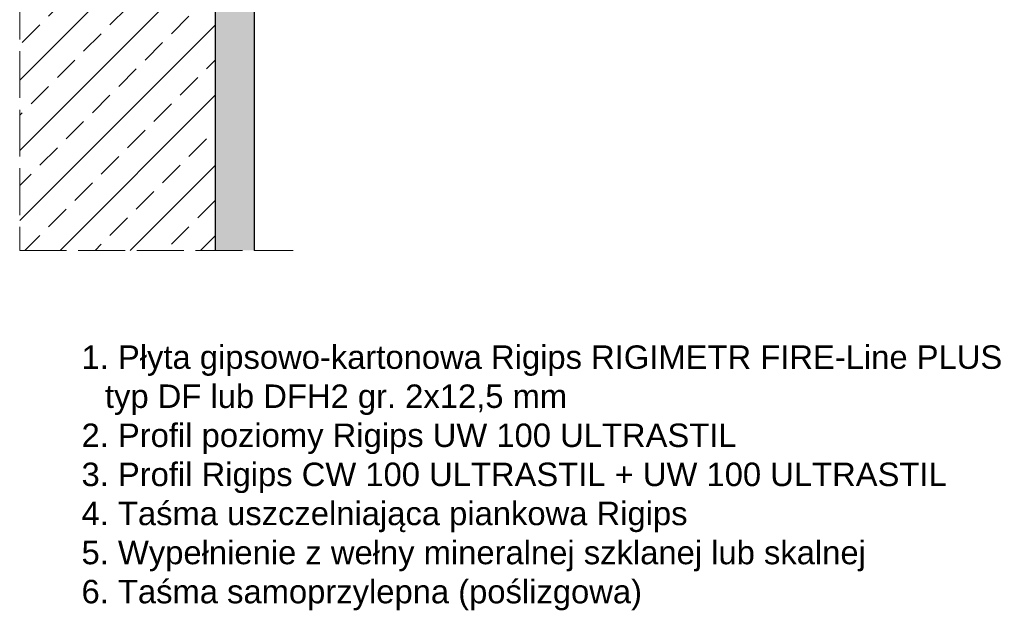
# Model space of a CAD drawing. Header units: millimetres. Extents: x 2235 to 3604, y 772 to 1215.
# Tile 2 of 7: x 2783 to 3035, y 772 to 923. Entities that reach past the tile are written whole.
import ezdxf

# ---------------------------------------------------------------- set-up
doc = ezdxf.new("R2010")
doc.units = ezdxf.units.MM
doc.linetypes.add('ACAD_ISO02W100', pattern=[15, 12, -3])
doc.layers.add('KRESKOWANIE', color=7, linetype='Continuous', lineweight=9)
doc.layers.add('PRZERYWANA', color=7, linetype='ACAD_ISO02W100', lineweight=9)
doc.styles.get("Standard").update_dxf_attribs({"font": 'arial.ttf'})

msp = doc.modelspace()

# ---------------------------------------------------------------- hatches: boundary and pattern name
at = {"layer": 'KRESKOWANIE'}
h = msp.add_hatch(dxfattribs=at)
h.set_pattern_fill('ANSI33', color=256, scale=2, angle=180, style=0)
h.set_pattern_definition([(225, (898.16, -384.568), (8.980256, -8.980256), []), (225, (889.179, -384.568), (8.980256, -8.980256), [6.35, -3.175])])
h.paths.add_polyline_path([(2833.36, 1215.38), (2783.36, 1215.38), (2783.36, 864.38), (2833.36, 864.38)])
h = msp.add_hatch(dxfattribs=at)
h.set_pattern_fill('AR-SAND', color=256, scale=0.1, style=0)
h.set_pattern_definition([(37.5, (548.1594, 0), (-0.160003, 4.8941324), [0, -3.8608, 0, -4.318, 0, -4.1275]), (7.5, (548.1594, 0), (4.495233, 7.168251), [0, -2.0828, 0, -3.4798, 0, -1.3335]), (327.5, (545.035, 0), (7.909924, 0.014372), [0, -1.27, 0, -4.572, 0, -5.969]), (317.5, (545.035, 0), (7.635565, 2.229293), [0, -0.635, 0, -2.9972, 0, -3.429])])
h.paths.add_polyline_path([(2843.36, 1215.38), (2833.36, 1215.38), (2833.36, 864.38), (2843.36, 864.38)])

# ---------------------------------------------------------------- linework, layer by layer
for p, q in [((2833.36, 1215.38), (2833.36, 864.38)), ((2843.36, 1215.38), (2843.36, 864.38))]:
    msp.add_line(p, q)
at = {"layer": 'PRZERYWANA'}
for p, q in [((2783.36, 1215.38), (2783.36, 864.38)), ((2783.36, 864.38), (2853.36, 864.38))]:
    msp.add_line(p, q, dxfattribs=at)

# ---------------------------------------------------------------- texts
at = {"insert": (2799.19, 840.05), "char_height": 6, "width": 244.6073, "attachment_point": 1}
msp.add_mtext('\\pi-6,l6;1. Płyta gipsowo-kartonowa Rigips RIGIMETR FIRE-Line PLUS typ DF lub DFH2 gr. 2x12,5 mm\\P\\pi0,l0;2. Profil poziomy Rigips UW 100 ULTRASTIL\\P3. Profil Rigips CW 100 ULTRASTIL + UW 100 ULTRASTIL\\P4. Taśma uszczelniająca piankowa Rigips\\P5. Wypełnienie z wełny mineralnej szklanej lub skalnej\\P6. Taśma samoprzylepna (poślizgowa)', dxfattribs=at)

doc.saveas('drawing.dxf')
